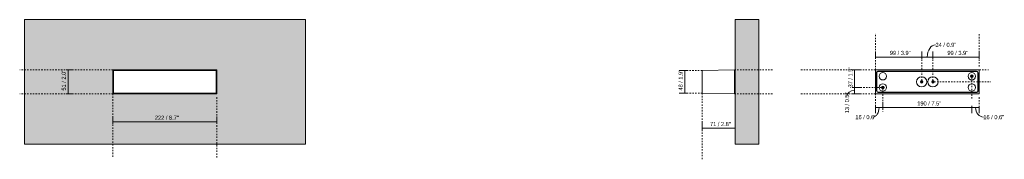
# Model space of a CAD drawing. Header units: millimetres. Extents: x -6889 to -4787, y 134 to 6891.
# Tile 1 of 3: x -6889 to -4787, y 134 to 433. Entities that reach past the tile are written whole.
import ezdxf

# ---------------------------------------------------------------- set-up
doc = ezdxf.new("R2010")
doc.units = ezdxf.units.MM
doc.linetypes.add('Dash', pattern=[6, 3, -3])
doc.layers.add('A-ANNO-DIMS', color=7, linetype='Dash', lineweight=9, true_color=0xd2d2d2)
for name, color, linetype, lineweight in [('A-ANNO-DIMS-4', 7, 'Continuous', 9), ('A-WALL', 7, 'Continuous', 9), ('A-WALL-PATT', 7, 'Continuous', 9), ('E-LITE-EQPM', 7, 'Continuous', 20)]:
    doc.layers.add(name, color=color, linetype=linetype, lineweight=lineweight)
doc.styles.add('Arial Narrow', font='ARIALN.TTF', dxfattribs={"height": 8.8})
doc.dimstyles.new('FARO_-_2_2mm_Arial_Narrow_mm_Inch_Left', dxfattribs={"dimscale": 304.8, "dimtxt": 9.006193, "dimasz": 0, "dimexe": 0.03937, "dimexo": 0.0625, "dimgap": 0.006562, "dimtad": 1, "dimdec": 0, "dimzin": 0, "dimdsep": 46, "dimtxsty": 'Arial Narrow', "dimblk1": 'NONE', "dimblk2": 'NONE', "dimsah": 1, "dimcen": 0.09, "dimadec": 0, "dimazin": 0, "dimtfac": 1, "dimtdec": 4, "dimtix": 1, "dimtmove": 0, "dimatfit": 3, "dimfxl": 0.013123, "dimfxlon": 1, "dimtvp": 1, "dimtolj": 1, "dimtzin": 0, "dimarcsym": 2})
doc.dimstyles.new('FARO_-_2_2mm_Arial_Narrow_mm_Inch_Left_1', dxfattribs={"dimscale": 304.8, "dimtxt": 9.006193, "dimasz": 0, "dimexe": 0.03937, "dimexo": 0.0625, "dimgap": 0.006562, "dimtad": 1, "dimdec": 0, "dimzin": 0, "dimdsep": 46, "dimtxsty": 'Arial Narrow', "dimblk1": 'NONE', "dimblk2": 'NONE', "dimsah": 1, "dimcen": 0.09, "dimadec": 0, "dimazin": 0, "dimtfac": 1, "dimtdec": 4, "dimtix": 1, "dimtmove": 1, "dimatfit": 3, "dimfxl": 0.013123, "dimfxlon": 1, "dimtvp": 1, "dimtolj": 1, "dimtzin": 0, "dimarcsym": 2})
doc.dimstyles.new('FARO_-_2_2mm_Arial_Narrow_mm_Inch_Right', dxfattribs={"dimscale": 304.8, "dimtxt": 9.006193, "dimasz": 0, "dimexe": 0.03937, "dimexo": 0.0625, "dimgap": 0.006562, "dimtad": 1, "dimdec": 0, "dimzin": 0, "dimdsep": 46, "dimtxsty": 'Arial Narrow', "dimblk1": 'NONE', "dimblk2": 'NONE', "dimsah": 1, "dimcen": 0.09, "dimadec": 0, "dimazin": 0, "dimtfac": 1, "dimtdec": 4, "dimtix": 1, "dimtmove": 0, "dimatfit": 3, "dimfxl": 0.013123, "dimfxlon": 1, "dimtvp": 1, "dimtolj": 1, "dimtzin": 0, "dimarcsym": 2})
doc.dimstyles.new('FARO_-_2_2mm_Arial_Narrow_mm_Inch_Right_1', dxfattribs={"dimscale": 304.8, "dimtxt": 9.006193, "dimasz": 0, "dimexe": 0.03937, "dimexo": 0.0625, "dimgap": 0.006562, "dimtad": 1, "dimdec": 0, "dimzin": 0, "dimdsep": 46, "dimtxsty": 'Arial Narrow', "dimblk1": 'NONE', "dimblk2": 'NONE', "dimsah": 1, "dimcen": 0.09, "dimadec": 0, "dimazin": 0, "dimtfac": 1, "dimtdec": 4, "dimtix": 1, "dimtmove": 1, "dimatfit": 3, "dimfxl": 0.013123, "dimfxlon": 1, "dimtvp": 1, "dimtolj": 1, "dimtzin": 0, "dimarcsym": 2})

# ---------------------------------------------------------------- blocks, each defined once
blk = doc.blocks.new('71900 - 71900 DORO-13 LED White wall lamp-549250-Lateral_PDF')
at = {"layer": 'E-LITE-EQPM'}
for p, q in [((-3269, 320), (-3270.5, 320)), ((-3270.5, 304), (-3269, 304)), ((-3269, 296), (-3270.5, 296)), ((-3270.5, 280), (-3269, 280))]:
    blk.add_line(p, q, dxfattribs=at)
blk = doc.blocks.new('71900 - 71900 DORO-13 LED White wall lamp-549250-Alzado_PDF Fixing')
at = {"layer": 'E-LITE-EQPM', "color": 253, "lineweight": 9, "true_color": 0xaaaaaa}
for p, q in [((6468.6, 325.4), (6468.6, 274.6)), ((6690.4, 325.4), (6468.6, 325.4)), ((6471, 280.8), (6471, 320)), ((6474, 323), (6684.2, 323)), ((6688, 319.2), (6688, 280)), ((6690.4, 274.6), (6690.4, 325.4)), ((6468.6, 274.6), (6690.4, 274.6)), ((6685, 277), (6474.8, 277))]:
    blk.add_line(p, q, dxfattribs=at)
for centre, radius, start, end in [((6474, 320), 3, 90, 180), ((6684.2, 319.2), 3.8, 0, 90), ((6474.8, 280.8), 3.8, 180, 270), ((6685, 280), 3, 270, 0)]:
    blk.add_arc(centre, radius, start, end, dxfattribs=at)
blk = doc.blocks.new('DIMBLOCK1-Alzado_PDF')
at = {"layer": 'A-ANNO-DIMS-4', "color": 251, "true_color": 0x5b5b5b, "transparency": 16777216}
for p, q in [((-6690.4, 214), (-6690.4, 226.2)), ((-6690.4, 214.2), (-6468.6, 214.2)), ((-6690.4, 214.2), (-6690.4, 210.2)), ((-6468.6, 214), (-6468.6, 226.2)), ((-6468.6, 214.2), (-6468.6, 210.2))]:
    blk.add_line(p, q, dxfattribs=at)
at = {"layer": 'A-ANNO-DIMS-4', "color": 0, "transparency": 16777216, "insert": (-6600.9, 227.6), "char_height": 8.8, "width": 51.464, "attachment_point": 1, "line_spacing_factor": 0.974696, "style": 'Arial Narrow'}
blk.add_mtext('222 / 8.7"', dxfattribs=at)
blk = doc.blocks.new('_None')
blk = doc.blocks.new('DIMBLOCK2-Alzado_PDF')
at = {"layer": 'A-ANNO-DIMS-4', "color": 251, "true_color": 0x5b5b5b, "transparency": 16777216}
for p, q in [((-6786.3, 325.4), (-6790.3, 325.4)), ((-6786.5, 325.4), (-6774.3, 325.4)), ((-6786.3, 325.4), (-6786.3, 274.6)), ((-6786.3, 274.6), (-6790.3, 274.6)), ((-6786.5, 274.6), (-6774.3, 274.6))]:
    blk.add_line(p, q, dxfattribs=at)
at = {"layer": 'A-ANNO-DIMS-4', "color": 0, "transparency": 16777216, "insert": (-6799.7, 281.3), "char_height": 8.8, "width": 44.774, "attachment_point": 1, "rotation": 90, "line_spacing_factor": 0.974696, "style": 'Arial Narrow'}
blk.add_mtext('51 / 2.0"', dxfattribs=at)
blk = doc.blocks.new('DIMBLOCK6-Lateral_PDF')
at = {"layer": 'A-ANNO-DIMS-4', "color": 251, "true_color": 0x5b5b5b, "transparency": 16777216}
for p, q in [((-5465.3, 324.2), (-5481.3, 324.2)), ((-5469.3, 324.2), (-5469.3, 275.8)), ((-5469.3, 324.2), (-5465.3, 324.2)), ((-5465.3, 275.8), (-5481.3, 275.8)), ((-5469.3, 275.8), (-5465.3, 275.8))]:
    blk.add_line(p, q, dxfattribs=at)
at = {"layer": 'A-ANNO-DIMS-4', "color": 0, "transparency": 16777216, "insert": (-5482.7, 281.3), "char_height": 8.8, "width": 44.774, "attachment_point": 1, "rotation": 90, "line_spacing_factor": 0.974696, "style": 'Arial Narrow'}
blk.add_mtext('48 / 1.9"', dxfattribs=at)
blk = doc.blocks.new('DIMBLOCK7-Lateral_PDF')
at = {"layer": 'A-ANNO-DIMS-4', "color": 251, "true_color": 0x5b5b5b, "transparency": 16777216}
for p, q in [((-5432.1, 200.5), (-5432.1, 212.7)), ((-5361.6, 200.5), (-5361.6, 212.7)), ((-5432.1, 200.7), (-5361.6, 200.7)), ((-5432.1, 200.7), (-5432.1, 196.7)), ((-5361.6, 200.7), (-5361.6, 196.7))]:
    blk.add_line(p, q, dxfattribs=at)
at = {"layer": 'A-ANNO-DIMS-4', "color": 0, "transparency": 16777216, "insert": (-5415.6, 214.1), "char_height": 8.8, "width": 44.774, "attachment_point": 1, "line_spacing_factor": 0.974696, "style": 'Arial Narrow'}
blk.add_mtext('71 / 2.8"', dxfattribs=at)
blk = doc.blocks.new('DIMBLOCK8-Alzado_PDF Fixing')
at = {"layer": 'A-ANNO-DIMS-4', "color": 251, "true_color": 0x5b5b5b, "transparency": 16777216}
for p, q in [((-5062.4, 352.7), (-5062.4, 364.9)), ((-4963.6, 352.7), (-4963.6, 364.9)), ((-5062.4, 352.9), (-4963.6, 352.9)), ((-5062.4, 352.9), (-5062.4, 348.9)), ((-4963.6, 352.9), (-4963.6, 348.9))]:
    blk.add_line(p, q, dxfattribs=at)
at = {"layer": 'A-ANNO-DIMS-4', "color": 0, "transparency": 16777216, "insert": (-5031.7, 366.3), "char_height": 8.8, "width": 44.774, "attachment_point": 1, "line_spacing_factor": 0.974696, "style": 'Arial Narrow'}
blk.add_mtext('99 / 3.9"', dxfattribs=at)
blk = doc.blocks.new('DIMBLOCK9-Alzado_PDF Fixing')
at = {"layer": 'A-ANNO-DIMS-4', "color": 251, "true_color": 0x5b5b5b, "transparency": 16777216}
for p, q in [((-4963.6, 352.7), (-4963.6, 364.9)), ((-4939.5, 352.7), (-4939.5, 364.9)), ((-4963.6, 352.9), (-4939.5, 352.9)), ((-4963.6, 352.9), (-4963.6, 348.9)), ((-4939.5, 352.9), (-4939.5, 348.9))]:
    blk.add_line(p, q, dxfattribs=at)
blk.add_ellipse((-4934.1, 352.9), major_axis=(0, 26.3), ratio=0.662466, start_param=0, end_param=1.570796, dxfattribs=at)
at = {"layer": 'A-ANNO-DIMS-4', "color": 0, "transparency": 16777216, "insert": (-4934.1, 383.5), "char_height": 8.8, "width": 44.774, "attachment_point": 1, "line_spacing_factor": 0.974696, "style": 'Arial Narrow'}
blk.add_mtext('24 / 0.9"', dxfattribs=at)
blk = doc.blocks.new('DIMBLOCK10-Alzado_PDF Fixing')
at = {"layer": 'A-ANNO-DIMS-4', "color": 251, "true_color": 0x5b5b5b, "transparency": 16777216}
for p, q in [((-4939.5, 352.7), (-4939.5, 364.9)), ((-4840.6, 352.7), (-4840.6, 364.9)), ((-4939.5, 352.9), (-4840.6, 352.9)), ((-4939.5, 352.9), (-4939.5, 348.9)), ((-4840.6, 352.9), (-4840.6, 348.9))]:
    blk.add_line(p, q, dxfattribs=at)
at = {"layer": 'A-ANNO-DIMS-4', "color": 0, "transparency": 16777216, "insert": (-4908.7, 366.3), "char_height": 8.8, "width": 44.774, "attachment_point": 1, "line_spacing_factor": 0.974696, "style": 'Arial Narrow'}
blk.add_mtext('99 / 3.9"', dxfattribs=at)
blk = doc.blocks.new('DIMBLOCK11-Alzado_PDF Fixing')
at = {"layer": 'A-ANNO-DIMS-4', "color": 251, "true_color": 0x5b5b5b, "transparency": 16777216}
for p, q in [((-5046.5, 244.6), (-5046.5, 256.8)), ((-5062.4, 248.8), (-5062.4, 232.8)), ((-5062.4, 244.8), (-5062.4, 248.8)), ((-5062.4, 244.8), (-5046.5, 244.8)), ((-5046.5, 244.8), (-5046.5, 240.8))]:
    blk.add_line(p, q, dxfattribs=at)
blk.add_ellipse((-5067.7, 244.8), major_axis=(0, 20.1), ratio=0.65784, start_param=3.141593, end_param=4.712389, dxfattribs=at)
at = {"layer": 'A-ANNO-DIMS-4', "color": 0, "transparency": 16777216, "insert": (-5105.1, 228.9), "char_height": 8.8, "width": 44.774, "attachment_point": 1, "line_spacing_factor": 0.974696, "style": 'Arial Narrow'}
blk.add_mtext('16 / 0.6"', dxfattribs=at)
blk = doc.blocks.new('DIMBLOCK12-Alzado_PDF Fixing')
at = {"layer": 'A-ANNO-DIMS-4', "color": 251, "true_color": 0x5b5b5b, "transparency": 16777216}
for p, q in [((-5046.5, 244.6), (-5046.5, 256.8)), ((-5046.5, 244.8), (-4856.5, 244.8)), ((-5046.5, 244.8), (-5046.5, 240.8)), ((-4856.5, 248.8), (-4856.5, 232.8)), ((-4856.5, 244.8), (-4856.5, 248.8))]:
    blk.add_line(p, q, dxfattribs=at)
at = {"layer": 'A-ANNO-DIMS-4', "color": 0, "transparency": 16777216, "insert": (-4973, 258.2), "char_height": 8.8, "width": 51.464, "attachment_point": 1, "line_spacing_factor": 0.974696, "style": 'Arial Narrow'}
blk.add_mtext('190 / 7.5"', dxfattribs=at)
blk = doc.blocks.new('DIMBLOCK13-Alzado_PDF Fixing')
at = {"layer": 'A-ANNO-DIMS-4', "color": 251, "true_color": 0x5b5b5b, "transparency": 16777216}
for p, q in [((-4856.5, 248.8), (-4856.5, 232.8)), ((-4856.5, 244.8), (-4856.5, 248.8)), ((-4856.5, 244.8), (-4840.6, 244.8)), ((-4840.6, 248.8), (-4840.6, 232.8)), ((-4840.6, 244.8), (-4840.6, 248.8))]:
    blk.add_line(p, q, dxfattribs=at)
blk.add_ellipse((-4831.9, 244.8), major_axis=(0, 20.1), ratio=0.8275, start_param=1.570796, end_param=3.141593, dxfattribs=at)
at = {"layer": 'A-ANNO-DIMS-4', "color": 0, "transparency": 16777216, "insert": (-4831.9, 228.9), "char_height": 8.8, "width": 44.774, "attachment_point": 1, "line_spacing_factor": 0.974696, "style": 'Arial Narrow'}
blk.add_mtext('16 / 0.6"', dxfattribs=at)
blk = doc.blocks.new('DIMBLOCK14-Alzado_PDF Fixing')
at = {"layer": 'A-ANNO-DIMS-4', "color": 251, "true_color": 0x5b5b5b, "transparency": 16777216}
for p, q in [((-5106.7, 325.4), (-5110.7, 325.4)), ((-5106.9, 325.4), (-5094.7, 325.4)), ((-5106.7, 325.4), (-5106.7, 288)), ((-5106.7, 288), (-5110.7, 288)), ((-5106.9, 288), (-5094.7, 288))]:
    blk.add_line(p, q, dxfattribs=at)
at = {"layer": 'A-ANNO-DIMS-4', "color": 0, "transparency": 16777216, "insert": (-5120.1, 288), "char_height": 8.8, "width": 44.774, "attachment_point": 1, "rotation": 90, "line_spacing_factor": 0.974696, "style": 'Arial Narrow'}
blk.add_mtext('37 / 1.5"', dxfattribs=at)
blk = doc.blocks.new('DIMBLOCK15-Alzado_PDF Fixing')
at = {"layer": 'A-ANNO-DIMS-4', "color": 251, "true_color": 0x5b5b5b, "transparency": 16777216}
for p, q in [((-5106.7, 288), (-5110.7, 288)), ((-5106.7, 274.6), (-5110.7, 274.6)), ((-5106.9, 288), (-5094.7, 288)), ((-5106.9, 274.6), (-5094.7, 274.6)), ((-5106.7, 288), (-5106.7, 274.6))]:
    blk.add_line(p, q, dxfattribs=at)
blk.add_ellipse((-5106.7, 269.9), major_axis=(-16.4, 0), ratio=0.696639, start_param=4.712389, end_param=6.283185, dxfattribs=at)
at = {"layer": 'A-ANNO-DIMS-4', "color": 0, "transparency": 16777216, "insert": (-5127.3, 232.6), "char_height": 8.8, "width": 44.774, "attachment_point": 1, "rotation": 90, "line_spacing_factor": 0.974696, "style": 'Arial Narrow'}
blk.add_mtext('13 / 0.5"', dxfattribs=at)

msp = doc.modelspace()

# ---------------------------------------------------------------- hatches: boundary and pattern name
at = {"layer": 'A-WALL', "true_color": 0xf7f7f7}
h = msp.add_hatch(color=7, dxfattribs=at)
h.paths.add_polyline_path([(-6879.5, 167), (-6279.5, 167), (-6279.5, 433), (-6879.5, 433), (-6879.5, 297.3)])
h.paths.add_polyline_path([(-6687.2, 274.6), (-6690.4, 274.6), (-6690.4, 325.4), (-6468.6, 325.4), (-6468.6, 274.6), (-6686.2, 274.6)])
at = {"layer": 'A-WALL-PATT', "true_color": 0xf7f7f7}
msp.add_hatch(color=7, dxfattribs=at).paths.add_polyline_path([(-5361.6, 167), (-5311.6, 167), (-5311.6, 433), (-5361.6, 433), (-5361.6, 214.3)])

# ---------------------------------------------------------------- linework, layer by layer
at = {"layer": 'A-ANNO-DIMS'}
for p, q in [((-5062.4, 325.4), (-5062.4, 403.5)), ((-4840.6, 333), (-4840.6, 403.5)), ((-4963.6, 302.7), (-4963.6, 358.7)), ((-4939.5, 302.7), (-4939.5, 358.7)), ((-6690.4, 325.4), (-6889.5, 325.4)), ((-5432.4, 324.2), (-5466.4, 324.2)), ((-5363.4, 325.4), (-5281.7, 325.4)), ((-5062.4, 325.4), (-5221.3, 325.4)), ((-4840.6, 325.4), (-4820.6, 325.4)), ((-4936.8, 300), (-4815.8, 300)), ((-4856.5, 309.3), (-4856.5, 262.3)), ((-6690.4, 274.6), (-6889.5, 274.6)), ((-6690.4, 274.6), (-6690.4, 136.8)), ((-5432.1, 275.8), (-5465.4, 275.8)), ((-5432.1, 275.8), (-5432.1, 134.2)), ((-5363.4, 274.6), (-5281.7, 274.6)), ((-5062.4, 274.6), (-5221.3, 274.6)), ((-5049.3, 288), (-5116.3, 288)), ((-5062.4, 274.6), (-5062.4, 248.3)), ((-5046.5, 285.3), (-5046.5, 236.3)), ((-6468.6, 267), (-6468.6, 136.8)), ((-4840.6, 267), (-4840.6, 250.3))]:
    msp.add_line(p, q, dxfattribs=at)
at = {"layer": 'A-ANNO-DIMS', "color": 251, "linetype": 'Continuous', "true_color": 0x5b5b5b}
for p, q in [((-4966.3, 300), (-4960.8, 300)), ((-4963.6, 302.7), (-4963.6, 297.3)), ((-4942.3, 300), (-4936.8, 300)), ((-4939.5, 302.7), (-4939.5, 297.3)), ((-4859.3, 312), (-4853.8, 312)), ((-4856.5, 314.7), (-4856.5, 309.3)), ((-5049.3, 288), (-5043.8, 288)), ((-5046.5, 290.7), (-5046.5, 285.3))]:
    msp.add_line(p, q, dxfattribs=at)
at = {"layer": 'A-WALL', "color": 253, "true_color": 0xaaaaaa}
for p, q in [((-6279.5, 433), (-6879.5, 433)), ((-6879.5, 433), (-6879.5, 167)), ((-6279.5, 167), (-6279.5, 433)), ((-5361.6, 433), (-5361.6, 167)), ((-5311.6, 433), (-5361.6, 433)), ((-5311.6, 167), (-5311.6, 433)), ((-6879.5, 167), (-6279.5, 167)), ((-5361.6, 167), (-5311.6, 167))]:
    msp.add_line(p, q, dxfattribs=at)
at = {"layer": 'E-LITE-EQPM'}
for p, q in [((-6468.6, 325.4), (-6690.4, 325.4)), ((-6690.4, 325.4), (-6690.4, 274.6)), ((-6689.2, 324.2), (-6690.4, 325.4)), ((-6689.2, 324.2), (-6469.8, 324.2)), ((-6689.2, 275.8), (-6689.2, 324.2)), ((-6468.6, 325.4), (-6469.8, 324.2)), ((-6469.8, 324.2), (-6469.8, 275.8)), ((-6468.6, 274.6), (-6468.6, 325.4)), ((-5363.1, 325.4), (-5432.1, 324.2)), ((-5432.1, 324.2), (-5432.1, 275.8)), ((-5363.1, 274.6), (-5363.1, 325.4)), ((-5059.2, 319.2), (-5059.2, 280.8)), ((-4846.8, 322.2), (-5056.2, 322.2)), ((-4843.8, 280.8), (-4843.8, 319.2)), ((-6690.4, 274.6), (-6689.2, 275.8)), ((-6690.4, 274.6), (-6468.6, 274.6)), ((-6469.8, 275.8), (-6689.2, 275.8)), ((-6469.8, 275.8), (-6468.6, 274.6)), ((-5432.1, 275.8), (-5363.1, 274.6)), ((-5056.2, 277.8), (-4846.8, 277.8))]:
    msp.add_line(p, q, dxfattribs=at)
for centre, radius, start, end in [((-5056.2, 319.2), 3, 90, 180), ((-5046.5, 312), 8, 0, 180), ((-4856.5, 312), 8, 0, 180), ((-4846.8, 319.2), 3, 0, 90), ((-5046.5, 312), 8, 180, 360), ((-5046.5, 288), 8, 0, 180), ((-4963.6, 300), 11, 0, 180), ((-4963.6, 300), 11, 180, 0), ((-4963.6, 300), 2.73, 0, 180), ((-4963.6, 300), 2.73, 180, 360), ((-4939.5, 300), 11, 360, 180), ((-4939.5, 300), 11, 180, 0), ((-4939.5, 300), 2.73, 0, 180), ((-4939.5, 300), 2.73, 180, 360), ((-4856.5, 312), 8, 180, 360), ((-4856.5, 288), 8, 0, 180), ((-4856.5, 312), 2.73, 0, 180), ((-4856.5, 312), 2.73, 180, 0), ((-5056.2, 280.8), 3, 180, 270), ((-5046.5, 288), 8, 180, 360), ((-5046.5, 288), 2.73, 0, 180), ((-5046.5, 288), 2.73, 180, 0), ((-4856.5, 288), 8, 180, 360), ((-4846.8, 280.8), 3, 270, 360)]:
    msp.add_arc(centre, radius, start, end, dxfattribs=at)

# ---------------------------------------------------------------- block references
msp.add_blockref('71900 - 71900 DORO-13 LED White wall lamp-549250-Lateral_PDF', (-2092.7, 0), dxfattribs=at)
at = {"layer": 'E-LITE-EQPM', "color": 253, "lineweight": 9, "true_color": 0xaaaaaa}
msp.add_blockref('71900 - 71900 DORO-13 LED White wall lamp-549250-Alzado_PDF Fixing', (-11531, 0), dxfattribs=at)

# ---------------------------------------------------------------- dimensions: what is measured, and where the dimension line sits
at = {"layer": 'A-ANNO-DIMS', "color": 251, "linetype": 'Continuous', "true_color": 0x5b5b5b}
for base, p1, p2, override, picture, middle in [((-4939.5, 352.9), (-4963.6, 348.9), (-4939.5, 348.9), {"dimpost": '<>', "dimfxl": 24.04709}, 'DIMBLOCK9-Alzado_PDF Fixing', (-4911.7, 377.6)), ((-5046.5, 244.8), (-5062.4, 248.8), (-5046.5, 240.8), {"dimpost": '<>', "dimfxl": 17.80811}, 'DIMBLOCK11-Alzado_PDF Fixing', (-5082.7, 223)), ((-4840.6, 244.8), (-4856.5, 248.8), (-4840.6, 248.8), {"dimpost": '<>', "dimfxl": 15.902355}, 'DIMBLOCK13-Alzado_PDF Fixing', (-4809.5, 223))]:
    dim = msp.add_linear_dim(base=base, p1=p1, p2=p2, dimstyle='FARO_-_2_2mm_Arial_Narrow_mm_Inch_Right_1', override=override, dxfattribs=at)
    dim.commit()
    dim.dimension.update_dxf_attribs({"geometry": picture, "text_midpoint": middle, "dimtype": 160})
for base, p1, p2, dimstyle, override, picture, middle in [((-4963.6, 352.9), (-5062.4, 348.9), (-4963.6, 348.9), 'FARO_-_2_2mm_Arial_Narrow_mm_Inch_Right', {"dimpost": '<>', "dimfxl": 98.883351}, 'DIMBLOCK8-Alzado_PDF Fixing', (-5013, 360.6)), ((-4840.6, 352.9), (-4939.5, 348.9), (-4840.6, 348.9), 'FARO_-_2_2mm_Arial_Narrow_mm_Inch_Right', {"dimpost": '<>', "dimfxl": 98.875685}, 'DIMBLOCK10-Alzado_PDF Fixing', (-4890.1, 360.6)), ((-4856.5, 244.8), (-5046.5, 240.8), (-4856.5, 248.8), 'FARO_-_2_2mm_Arial_Narrow_mm_Inch_Right', {"dimpost": '<>', "dimfxl": 190.162102}, 'DIMBLOCK12-Alzado_PDF Fixing', (-4951.5, 252.5)), ((-6468.6, 214.2), (-6690.4, 210.2), (-6468.6, 210.2), 'FARO_-_2_2mm_Arial_Narrow_mm_Inch_Left', {"dimpost": '<>', "dimfxl": 221.79846}, 'DIMBLOCK1-Alzado_PDF', (-6579.5, 221.9)), ((-5361.6490559, 200.7311278), (-5432.1490559, 196.7311278), (-5361.6490559, 196.7311278), 'FARO_-_2_2mm_Arial_Narrow_mm_Inch_Left', {"dimpost": '<>', "dimfxl": 70.5}, 'DIMBLOCK7-Lateral_PDF', (-5396.8990559, 208.4277172))]:
    dim = msp.add_linear_dim(base=base, p1=p1, p2=p2, dimstyle=dimstyle, override=override, dxfattribs=at)
    dim.commit()
    dim.dimension.update_dxf_attribs({"geometry": picture, "text_midpoint": middle})
for base, p1, p2, override, picture, middle in [((-6786.3, 274.6), (-6790.3, 325.4), (-6790.3, 274.6), {"dimpost": '<>', "dimfxl": 50.800262}, 'DIMBLOCK2-Alzado_PDF', (-6794, 300)), ((-5469.3, 275.8), (-5465.3, 324.2), (-5465.3, 275.8), {"dimpost": '<>', "dimfxl": 48.392293}, 'DIMBLOCK6-Lateral_PDF', (-5477, 300)), ((-5106.7, 288), (-5110.7, 325.4), (-5110.7, 288), {"dimpost": '<>', "dimfxl": 37.392319}, 'DIMBLOCK14-Alzado_PDF Fixing', (-5114.4, 306.7))]:
    dim = msp.add_linear_dim(base=base, p1=p1, p2=p2, angle=90, dimstyle='FARO_-_2_2mm_Arial_Narrow_mm_Inch_Left', override=override, dxfattribs=at)
    dim.commit()
    dim.dimension.update_dxf_attribs({"geometry": picture, "text_midpoint": middle})
dim = msp.add_linear_dim(base=(-5106.7, 274.6), p1=(-5110.7, 288), p2=(-5110.7, 274.6), angle=90, dimstyle='FARO_-_2_2mm_Arial_Narrow_mm_Inch_Left_1', override={"dimpost": '<>', "dimfxl": 13.399975}, dxfattribs=at)
dim.commit()
dim.dimension.update_dxf_attribs({"geometry": 'DIMBLOCK15-Alzado_PDF Fixing', "text_midpoint": (-5121.4, 255), "dimtype": 160, "text_rotation": 90})

doc.saveas('drawing.dxf')
